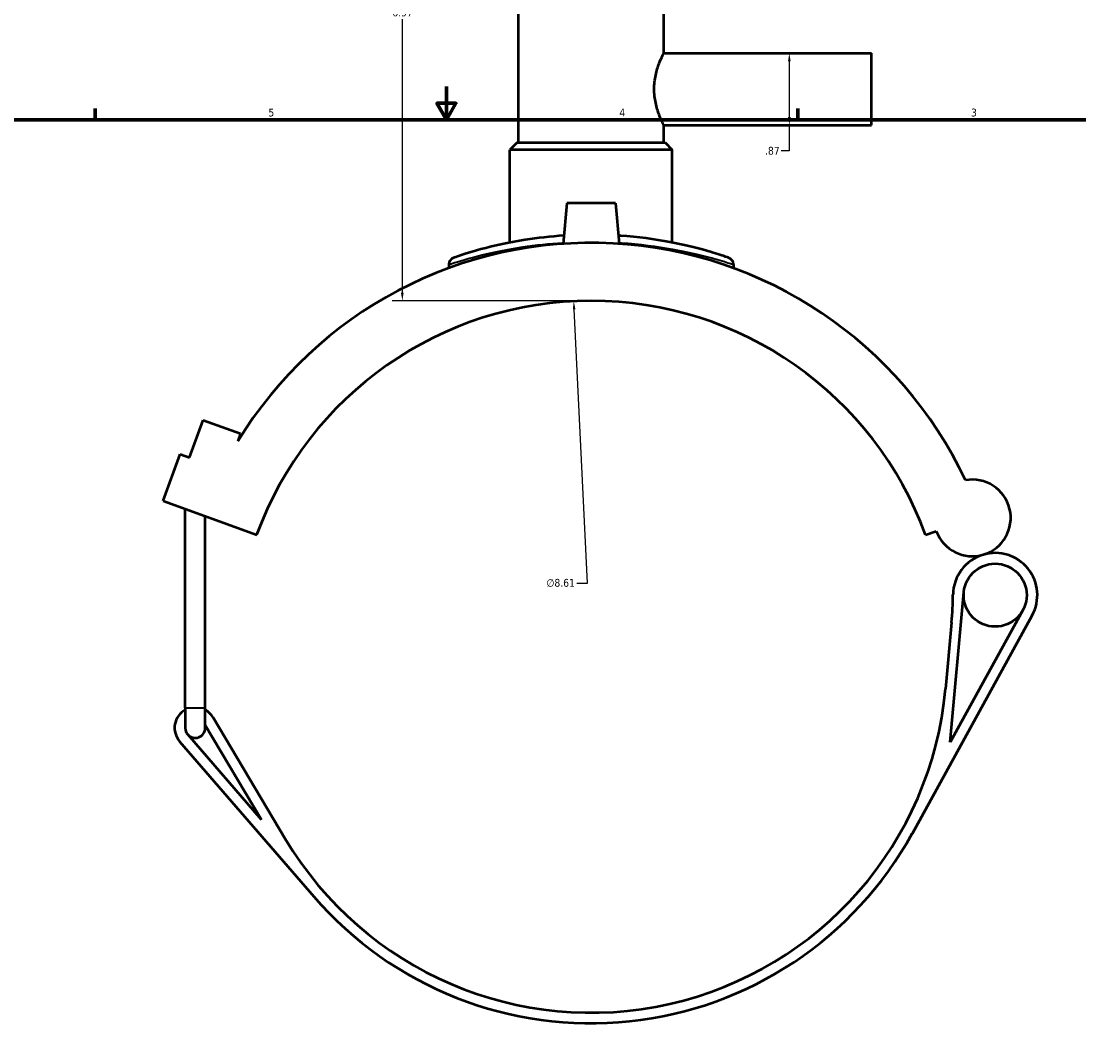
# Model space of a CAD drawing. Header units: inches. Extents: x -0.9 to 49.3, y -1.4 to 48.
# Tile 4 of 9: x 11.9 to 24.7, y 9.8 to 22.2. Entities that reach past the tile are written whole.
import ezdxf

# ---------------------------------------------------------------- set-up
doc = ezdxf.new("R2010")
doc.units = ezdxf.units.IN
doc.header["$MEASUREMENT"] = 0
for name, color, linetype, lineweight in [('Border (ANSI)', 7, 'Continuous', 70), ('Dimension (ANSI)', 7, 'Continuous', 25), ('Visible (ANSI)', 7, 'Continuous', 50), ('Visible Narrow (ANSI)', 7, 'Continuous', 35)]:
    doc.layers.add(name, color=color, linetype=linetype, lineweight=lineweight)
doc.styles.add('Note Text (ANSI)', font='tahoma.ttf')
doc.dimstyles.new('Default (ANSI)', dxfattribs={"dimtxt": 0.094488, "dimasz": 0.098425, "dimexe": 0.125, "dimexo": 0.0625, "dimgap": 0.031496, "dimtad": 0, "dimtih": 1, "dimtoh": 1, "dimrnd": 1e-08, "dimzin": 4, "dimdsep": 46, "dimtxsty": 'Note Text (ANSI)', "dimcen": 0.09, "dimdle": 0.393701, "dimclrd": 256, "dimclre": 256, "dimclrt": 5, "dimadec": 0, "dimazin": 1, "dimtfac": 1, "dimtofl": 0, "dimtmove": 0, "dimatfit": 3, "dimfxl": 1, "dimtolj": 1, "dimtzin": 4, "dimlwd": -1, "dimlwe": -1, "dimarcsym": 0})

# ---------------------------------------------------------------- blocks, each defined once
blk = doc.blocks.new('Borders Default Border')
at = {"layer": 'Border (ANSI)'}
for p, q in [((12.75, 21), (12.75, 21.134)), ((21.25, 21), (21.25, 21.134))]:
    blk.add_line(p, q, dxfattribs=at)
at = {"layer": 'Border (ANSI)', "flags": 128}
for points in [[(17, 21.4), (17, 21), (16.885, 21.2), (17.115, 21.2), (17, 21)], [(0.5, 1), (0.5, 21), (33.5, 21), (33.5, 1), (0.5, 1)]]:
    blk.add_lwpolyline(points, dxfattribs=at)
at = {"layer": 'Border (ANSI)', "color": 5, "true_color": 0x0000ff, "char_height": 0.0945, "attachment_point": 7, "style": 'Note Text (ANSI)'}
for s, insert in [('5', (14.847, 21.038)), ('4', (19.092, 21.04)), ('3', (23.346, 21.038))]:
    blk.add_mtext(s, dxfattribs=dict(at, insert=insert))
blk = doc.blocks.new('*D6')
at = {"layer": 'Defpoints', "color": 0, "transparency": 16777216}
for p in [(18.54, 18.805), (18.96, 10.205)]:
    blk.add_point(p, dxfattribs=at)
at = {"layer": 'Dimension (ANSI)', "transparency": 16777216}
for p, q in [((18.707, 15.395), (18.545, 18.707)), ((18.579, 15.395), (18.707, 15.395))]:
    blk.add_line(p, q, dxfattribs=at)
blk.add_solid([(18.561, 18.708), (18.529, 18.706), (18.54, 18.805)], dxfattribs=at)
at = {"layer": 'Dimension (ANSI)', "color": 5, "transparency": 16777216, "insert": (18.209, 15.446), "char_height": 0.0945, "attachment_point": 1, "style": 'Note Text (ANSI)'}
blk.add_mtext('\\A1;∅8.61', dxfattribs=at)
blk = doc.blocks.new('*D7')
at = {"layer": 'Defpoints', "color": 0, "transparency": 16777216}
for p in [(20.936, 21.805), (20.936, 20.935), (21.148, 20.935)]:
    blk.add_point(p, dxfattribs=at)
at = {"layer": 'Dimension (ANSI)', "transparency": 16777216}
for p, q in [((21.148, 21.707), (21.148, 21.034)), ((21.148, 20.935), (21.148, 20.622)), ((21.148, 20.622), (21.049, 20.622))]:
    blk.add_line(p, q, dxfattribs=at)
for points in [[(21.132, 21.707), (21.164, 21.707), (21.148, 21.805)], [(21.132, 21.034), (21.164, 21.034), (21.148, 20.935)]]:
    blk.add_solid(points, dxfattribs=at)
at = {"layer": 'Dimension (ANSI)', "color": 5, "transparency": 16777216, "insert": (20.854, 20.672), "char_height": 0.0945, "attachment_point": 1, "style": 'Note Text (ANSI)'}
blk.add_mtext('\\A1;.87', dxfattribs=at)
blk = doc.blocks.new('*D8')
at = {"layer": 'Defpoints', "color": 0, "transparency": 16777216}
for p in [(16.467, 25.78), (18.354, 25.78), (18.75, 18.81)]:
    blk.add_point(p, dxfattribs=at)
at = {"layer": 'Dimension (ANSI)', "transparency": 16777216}
for p, q in [((18.292, 25.78), (16.342, 25.78)), ((16.467, 25.682), (16.467, 22.376)), ((16.467, 18.909), (16.467, 22.215)), ((18.688, 18.81), (16.342, 18.81))]:
    blk.add_line(p, q, dxfattribs=at)
for points in [[(16.45, 25.682), (16.483, 25.682), (16.467, 25.78)], [(16.45, 18.909), (16.483, 18.909), (16.467, 18.81)]]:
    blk.add_solid(points, dxfattribs=at)
at = {"layer": 'Dimension (ANSI)', "color": 5, "transparency": 16777216, "insert": (16.346, 22.345), "char_height": 0.0945, "attachment_point": 1, "style": 'Note Text (ANSI)'}
blk.add_mtext('\\A1;6.97', dxfattribs=at)

msp = doc.modelspace()

# ---------------------------------------------------------------- linework, layer by layer
at = {"layer": 'Visible (ANSI)'}
for p, q in [((17.872, 20.723), (17.872, 24.038)), ((19.628, 21.805), (19.628, 24.038)), ((19.628, 21.805), (22.14, 21.805)), ((22.14, 20.935), (22.14, 21.805)), ((19.628, 20.935), (22.14, 20.935)), ((19.628, 20.723), (19.628, 20.935)), ((17.855, 20.723), (17.769, 20.637)), ((19.732, 20.637), (17.769, 20.637)), ((17.769, 19.514), (17.769, 20.637)), ((17.855, 20.723), (19.646, 20.723)), ((19.646, 20.723), (19.732, 20.637)), ((19.732, 19.514), (19.732, 20.637)), ((18.455, 19.991), (18.412, 19.5)), ((19.045, 19.991), (18.455, 19.991)), ((19.045, 19.991), (19.088, 19.5)), ((17.028, 19.249), (17.028, 19.206)), ((20.472, 19.249), (20.472, 19.206)), ((13.891, 16.915), (14.056, 17.368)), ((14.056, 17.368), (14.509, 17.203)), ((14.509, 17.203), (14.476, 17.111)), ((13.572, 16.39), (13.778, 16.956)), ((13.778, 16.956), (13.891, 16.915)), ((13.572, 16.39), (14.705, 15.978)), ((13.841, 13.887), (13.841, 16.292)), ((14.082, 13.887), (14.082, 16.204)), ((22.796, 15.978), (22.926, 16.025)), ((23.094, 13.47), (23.259, 15.285)), ((22.636, 12.369), (24.085, 15.004)), ((23.972, 15.067), (23.094, 13.47)), ((23.111, 14.919), (23.037, 14.115)), ((13.841, 13.887), (13.841, 13.644)), ((14.082, 13.644), (14.082, 13.887)), ((15.051, 12.303), (14.177, 13.772)), ((14.763, 12.534), (13.871, 13.565)), ((14.082, 13.677), (14.763, 12.534)), ((13.773, 13.481), (15.396, 11.604))]:
    msp.add_line(p, q, dxfattribs=at)
msp.add_circle((23.638, 15.25), 0.381, dxfattribs=at)
for centre, radius, start, end in [((18.75, 14.505), 5.006, 25.2396, 148.6351), ((17.114, 19.249), 0.0861, 109.0269, 180), ((20.386, 19.249), 0.0861, 0, 70.9731), ((18.75, 14.505), 4.305, 20, 160), ((23.362, 16.184), 0.464, 200, 100.4099), ((23.638, 15.25), 0.51, 106.4663, 179.3042), ((23.638, 15.25), 0.51, 331.198, 106.4663), ((18.823, 15.309), 4.305, 354.8026, 359.3042), ((18.75, 14.505), 4.305, 210.7624, 354.8026), ((13.962, 13.644), 0.25, 118.8657, 220.8607), ((13.962, 13.644), 0.25, 30.7624, 61.1343), ((13.962, 13.644), 0.121, 180, 220.8607), ((13.962, 13.644), 0.121, 220.8607, 0), ((18.75, 14.505), 4.434, 220.8607, 331.198)]:
    msp.add_arc(centre, radius, start, end, dxfattribs=at)
for points, knots in [([(19.628, 20.935), (19.628, 20.935), (19.623, 20.947), (19.602, 20.991), (19.587, 21.025), (19.558, 21.101), (19.543, 21.149), (19.526, 21.229), (19.521, 21.257), (19.515, 21.314), (19.513, 21.342), (19.513, 21.398), (19.515, 21.427), (19.521, 21.484), (19.526, 21.512), (19.543, 21.592), (19.558, 21.64), (19.587, 21.716), (19.602, 21.749), (19.623, 21.794), (19.628, 21.805), (19.628, 21.805)], [1.698282, 1.698282, 1.698282, 1.698282, 2.122297, 2.122297, 2.546312, 2.546312, 2.971438, 2.971438, 3.184, 3.184, 3.396563, 3.396563, 3.609126, 3.609126, 3.821689, 3.821689, 4.246815, 4.246815, 4.67083, 4.67083, 5.094845, 5.094845, 5.094845, 5.094845]), ([(18.42, 19.599), (18.256, 19.588), (18.098, 19.57), (17.771, 19.518), (17.609, 19.482), (17.313, 19.406), (17.194, 19.367), (17.102, 19.336), (17.086, 19.331), (17.086, 19.331)], [20.780492, 20.780492, 20.780492, 20.780492, 22.052722, 22.052722, 23.63078, 23.63078, 25.585377, 25.585377, 26.589153, 26.589153, 26.589153, 26.589153]), ([(20.414, 19.331), (20.414, 19.331), (20.392, 19.338), (20.301, 19.368), (20.224, 19.393), (20.011, 19.453), (19.867, 19.489), (19.522, 19.554), (19.319, 19.582), (19.096, 19.598), (19.088, 19.598), (19.08, 19.599)], [13.294583, 13.294583, 13.294583, 13.294583, 14.466352, 14.466352, 15.824677, 15.824677, 17.373948, 17.373948, 19.039286, 19.039286, 19.103259, 19.103259, 19.103259, 19.103259])]:
    msp.add_open_spline(points, degree=3, knots=knots, dxfattribs=at)
at = {"layer": 'Visible Narrow (ANSI)'}
msp.add_line((13.843, 13.887), (14.081, 13.887), dxfattribs=at)
msp.add_arc((20.386, 19.249), 0.0861, 3.5487, 67.4244, dxfattribs=at)
for points, knots in [([(17.028, 19.249), (17.028, 19.249), (17.045, 19.255), (17.14, 19.285), (17.263, 19.323), (17.569, 19.398), (17.736, 19.433), (18.076, 19.484), (18.242, 19.503), (18.413, 19.513)], [-26.589153, -26.589153, -26.589153, -26.589153, -25.585377, -25.585377, -23.63078, -23.63078, -22.052722, -22.052722, -20.770515, -20.770515, -20.770515, -20.770515]), ([(19.087, 19.513), (19.097, 19.512), (19.107, 19.512), (19.339, 19.497), (19.549, 19.469), (19.905, 19.405), (20.055, 19.369), (20.276, 19.311), (20.355, 19.286), (20.45, 19.257), (20.472, 19.249), (20.472, 19.249)], [-19.113235, -19.113235, -19.113235, -19.113235, -19.039286, -19.039286, -17.373948, -17.373948, -15.824677, -15.824677, -14.466352, -14.466352, -13.294583, -13.294583, -13.294583, -13.294583])]:
    msp.add_open_spline(points, degree=3, knots=knots, dxfattribs=at)

# ---------------------------------------------------------------- block references
msp.add_blockref('Borders Default Border', (0, 0))

# ---------------------------------------------------------------- dimensions: what is measured, and where the dimension line sits
at = {"layer": 'Dimension (ANSI)'}
for base, p1, p2, angle, override, picture, middle in [((16.467, 25.78), (18.75, 18.81), (18.354, 25.78), 90, {"dimgap": 0.031496, "dimdec": 2, "dimtol": 0, "dimlim": 0, "dimtp": 0, "dimtm": 0, "dimtdec": 2, "dimatfit": 1}, '*D8', (16.467, 22.295)), ((21.148, 20.935), (20.936, 21.805), (20.936, 20.935), 270, {"dimgap": 0.031496, "dimdec": 2, "dimse1": 1, "dimse2": 1, "dimtol": 0, "dimlim": 0, "dimtp": 0, "dimtm": 0, "dimtdec": 2, "dimatfit": 2}, '*D7', (20.936, 20.622))]:
    dim = msp.add_linear_dim(base=base, p1=p1, p2=p2, angle=angle, dimstyle='Default (ANSI)', override=override, dxfattribs=at)
    dim.commit()
    dim.dimension.update_dxf_attribs({"geometry": picture, "text_midpoint": middle, "dimtype": 160})
dim = msp.add_diameter_dim_2p(p1=(18.96, 10.205), p2=(18.54, 18.805), dimstyle='Default (ANSI)', override={"dimgap": 0.031496, "dimdec": 2, "dimlfac": 1, "dimtol": 0, "dimlim": 0, "dimtp": 0, "dimtm": 0, "dimtdec": 2}, dxfattribs=at)
dim.commit()
dim.dimension.update_dxf_attribs({"geometry": '*D6', "text_midpoint": (18.378, 15.395), "dimtype": 163})

doc.saveas('drawing.dxf')
